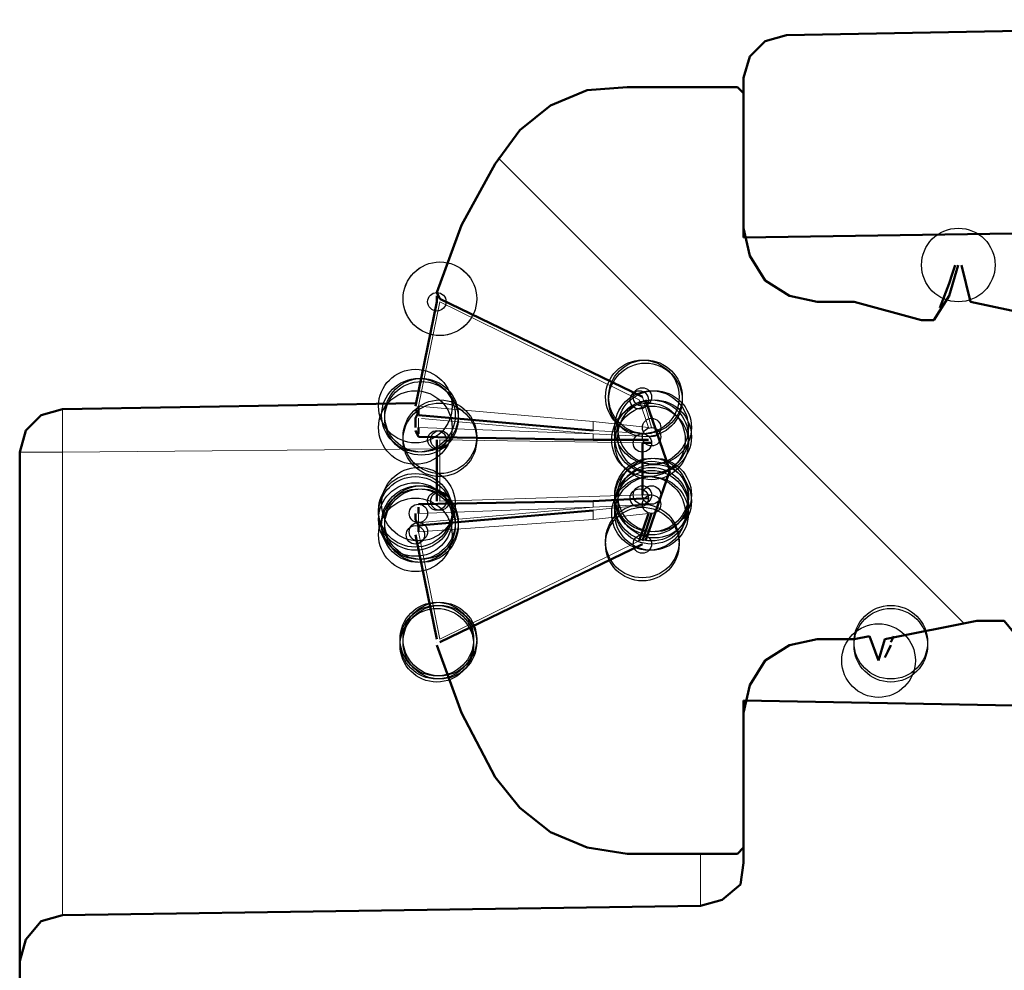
# Model space of a CAD drawing. Header units: centimetres. Extents: x -94 to 21, y -30 to 196.
# Tile 83 of 143: x 2.192 to 2.872, y -3.497 to -2.841. Entities that reach past the tile are written whole.
import ezdxf

# ---------------------------------------------------------------- set-up
doc = ezdxf.new("R2010")
doc.units = ezdxf.units.CM
doc.header["$MEASUREMENT"] = 0
doc.layers.add('Ebene 1', color=7, linetype='Continuous')

msp = doc.modelspace()

# ---------------------------------------------------------------- linework, layer by layer
at = {"layer": 'Ebene 1'}
for centre in [(2.84004, -3.01017), (2.48232, -3.03345), (2.48233, -3.03346), (2.62203, -3.10119), (2.62414, -3.1033), (2.62415, -3.10119), (2.46539, -3.10754), (2.46539, -3.10754), (2.46539, -3.10754), (2.46751, -3.11389), (2.46962, -3.11389), (2.46962, -3.11389), (2.46962, -3.116), (2.46539, -3.12235), (2.62837, -3.12235), (2.62837, -3.12236), (2.63049, -3.12236), (2.48233, -3.12871), (2.62837, -3.1287), (2.63049, -3.1287), (2.63049, -3.12871), (2.63049, -3.12871), (2.48232, -3.13082), (2.62626, -3.13082), (2.62837, -3.13294), (2.62837, -3.16892), (2.62837, -3.17104), (2.62837, -3.17104), (2.63049, -3.16892), (2.46751, -3.17527), (2.46751, -3.17527), (2.46751, -3.17527), (2.62837, -3.17527), (2.62837, -3.17739), (2.63049, -3.17316), (2.63049, -3.17316), (2.46539, -3.1795), (2.46539, -3.18162), (2.62626, -3.18162), (2.62837, -3.18162), (2.46539, -3.18585), (2.46751, -3.18797), (2.46751, -3.18797), (2.46751, -3.19009), (2.46751, -3.19009), (2.46962, -3.18797), (2.46962, -3.19009), (2.46539, -3.19644), (2.62202, -3.20067), (2.62202, -3.20067), (2.62202, -3.20279), (2.48021, -3.2684), (2.48021, -3.27052), (2.48021, -3.27264), (2.48232, -3.2684), (2.48232, -3.27052), (2.48232, -3.27052), (2.79347, -3.27052), (2.79347, -3.27264), (2.78501, -3.28322)]:
    msp.add_ellipse(centre, major_axis=(0, 0.0254), ratio=1, dxfattribs=at)
at = {"layer": 'Ebene 1', "color": 252}
for centre in [(2.48021, -3.03557), (2.48021, -3.03557), (2.61991, -3.1033), (2.62202, -3.10119), (2.62202, -3.10119), (2.62837, -3.12235), (2.48021, -3.13082), (2.48232, -3.13082), (2.62837, -3.12871), (2.62202, -3.13294), (2.62202, -3.13294), (2.61991, -3.17104), (2.62202, -3.16892), (2.62202, -3.16892), (2.62837, -3.16892), (2.48021, -3.17315), (2.48232, -3.17315), (2.62837, -3.17527), (2.46751, -3.18162), (2.46539, -3.19644), (2.46751, -3.19432), (2.62202, -3.20279)]:
    msp.add_ellipse(centre, major_axis=(0, 0.00635), ratio=1, dxfattribs=at)
at = {"layer": 'Ebene 1', "lineweight": 50}
for points in [[(3.29301, -2.84084), (3.29301, -2.84084), (2.72151, -2.85142), (2.72151, -2.85142)], [(2.70669, -2.85565), (2.70669, -2.85565), (2.72151, -2.85142), (2.72151, -2.85142)], [(2.69611, -2.86624), (2.69611, -2.86624), (2.70669, -2.85565), (2.70669, -2.85565)], [(2.69187, -2.88105), (2.69187, -2.88105), (2.69611, -2.86624), (2.69611, -2.86624)], [(2.58393, -2.88952), (2.58393, -2.88952), (2.61145, -2.8874), (2.61145, -2.8874)], [(2.61145, -2.8874), (2.61145, -2.8874), (2.68765, -2.8874), (2.68765, -2.8874)], [(2.68765, -2.8874), (2.68765, -2.8874), (2.69188, -2.89164), (2.69188, -2.89164)], [(2.69187, -2.99112), (2.69187, -2.99112), (2.69187, -2.88105), (2.69187, -2.88105)], [(2.55853, -2.9001), (2.55853, -2.9001), (2.58393, -2.88952), (2.58393, -2.88952)], [(2.69188, -2.98477), (2.69188, -2.98477), (2.69188, -2.89164), (2.69188, -2.89164)], [(2.53736, -2.91704), (2.53736, -2.91704), (2.55853, -2.9001), (2.55853, -2.9001)], [(2.52043, -2.94032), (2.52043, -2.94032), (2.53736, -2.91704), (2.53736, -2.91704)], [(2.49715, -2.98265), (2.49715, -2.98265), (2.52043, -2.94032), (2.52043, -2.94032)], [(2.48021, -3.02922), (2.48021, -3.02922), (2.49715, -2.98265), (2.49715, -2.98265)], [(3.26337, -2.98265), (3.26337, -2.98265), (2.69187, -2.99112), (2.69187, -2.99112)], [(2.69611, -3.00382), (2.69611, -3.00382), (2.69188, -2.98477), (2.69188, -2.98477)], [(2.7067, -3.02075), (2.7067, -3.02075), (2.69611, -3.00382), (2.69611, -3.00382)], [(2.83369, -3.03134), (2.83369, -3.03134), (2.84004, -3.01017), (2.84004, -3.01017)], [(2.84216, -3.01017), (2.84216, -3.01017), (2.84851, -3.03557), (2.84851, -3.03557)], [(2.72363, -3.03134), (2.72363, -3.03134), (2.7067, -3.02075), (2.7067, -3.02075)], [(2.83369, -3.02287), (2.83369, -3.02287), (2.82734, -3.0398), (2.82734, -3.0398)], [(2.48232, -3.03345), (2.48232, -3.03345), (2.48021, -3.02922), (2.48021, -3.02922)], [(2.46539, -3.10754), (2.46539, -3.10754), (2.48021, -3.03557), (2.48021, -3.03557)], [(2.48021, -3.03557), (2.48021, -3.03557), (2.48021, -3.03134), (2.48021, -3.03134)], [(2.62203, -3.10119), (2.62203, -3.10119), (2.48233, -3.03345), (2.48233, -3.03345)], [(2.74268, -3.03557), (2.74268, -3.03557), (2.72363, -3.03134), (2.72363, -3.03134)], [(2.74268, -3.03557), (2.74268, -3.03557), (2.76808, -3.03557), (2.76808, -3.03557)], [(2.76808, -3.03557), (2.76808, -3.03557), (2.81465, -3.04827), (2.81465, -3.04827)], [(2.82311, -3.04827), (2.82311, -3.04827), (2.8337, -3.03134), (2.8337, -3.03134)], [(2.84851, -3.03557), (2.84851, -3.03557), (2.90778, -3.04827), (2.90778, -3.04827)], [(2.81465, -3.04827), (2.81465, -3.04827), (2.82311, -3.04827), (2.82311, -3.04827)], [(2.62415, -3.1033), (2.62415, -3.1033), (2.64108, -3.15199), (2.64108, -3.15199)], [(2.20716, -3.11389), (2.20716, -3.11389), (2.22197, -3.10965), (2.22197, -3.10965)], [(2.22197, -3.10965), (2.22197, -3.10965), (2.46539, -3.10542), (2.46539, -3.10542)], [(2.46539, -3.10965), (2.46539, -3.10965), (2.46751, -3.11389), (2.46751, -3.11389)], [(2.46751, -3.11177), (2.46751, -3.11177), (2.46539, -3.116), (2.46539, -3.116)], [(2.46751, -3.10754), (2.46751, -3.10754), (2.46751, -3.11389), (2.46751, -3.11389)], [(2.19657, -3.12447), (2.19657, -3.12447), (2.20716, -3.11389), (2.20716, -3.11389)], [(2.46539, -3.12235), (2.46539, -3.12235), (2.46539, -3.116), (2.46539, -3.116)], [(2.58816, -3.12447), (2.58816, -3.12447), (2.46751, -3.11389), (2.46751, -3.11389)], [(2.19234, -3.13929), (2.19234, -3.13929), (2.19657, -3.12447), (2.19657, -3.12447)], [(2.46751, -3.1287), (2.46751, -3.1287), (2.46539, -3.12447), (2.46539, -3.12447)], [(2.58816, -3.13082), (2.58816, -3.13082), (2.46751, -3.1287), (2.46751, -3.1287)], [(2.48021, -3.17315), (2.48021, -3.17315), (2.48021, -3.13082), (2.48021, -3.13082)], [(2.62626, -3.13082), (2.62626, -3.13082), (2.58816, -3.13082), (2.58816, -3.13082)], [(2.62202, -3.13294), (2.62202, -3.13294), (2.62202, -3.16892), (2.62202, -3.16892)], [(2.62837, -3.13294), (2.62837, -3.13294), (2.62202, -3.13294), (2.62202, -3.13294)], [(2.19234, -3.49065), (2.19234, -3.49065), (2.19234, -3.13929), (2.19234, -3.13929)], [(2.64108, -3.15199), (2.64108, -3.15199), (2.62415, -3.20067), (2.62415, -3.20067)], [(2.58816, -3.17315), (2.58816, -3.17315), (2.62626, -3.17104), (2.62626, -3.17104)], [(2.46751, -3.17527), (2.46751, -3.17527), (2.58816, -3.17315), (2.58816, -3.17315)], [(2.46751, -3.17739), (2.46751, -3.17739), (2.46751, -3.18162), (2.46751, -3.18162)], [(2.46751, -3.19009), (2.46751, -3.19009), (2.58816, -3.17951), (2.58816, -3.17951)], [(2.46539, -3.18585), (2.46539, -3.18585), (2.46539, -3.18162), (2.46539, -3.18162)], [(2.46539, -3.18585), (2.46539, -3.18585), (2.46751, -3.19009), (2.46751, -3.19009)], [(2.61991, -3.20067), (2.61991, -3.20067), (2.62626, -3.18162), (2.62626, -3.18162)], [(2.62837, -3.18162), (2.62837, -3.18162), (2.62202, -3.20067), (2.62202, -3.20067)], [(2.46751, -3.19009), (2.46751, -3.19009), (2.46751, -3.19432), (2.46751, -3.19432)], [(2.48021, -3.2684), (2.48021, -3.2684), (2.46539, -3.19644), (2.46539, -3.19644)], [(2.48233, -3.27052), (2.48233, -3.27052), (2.62203, -3.20279), (2.62203, -3.20279)], [(2.85274, -3.2557), (2.85274, -3.2557), (2.78924, -3.2684), (2.78924, -3.2684)], [(2.87179, -3.2557), (2.87179, -3.2557), (2.85274, -3.2557), (2.85274, -3.2557)], [(2.89084, -3.27899), (2.89084, -3.27899), (2.87179, -3.2557), (2.87179, -3.2557)], [(2.77866, -3.26629), (2.77866, -3.26629), (2.76808, -3.2684), (2.76808, -3.2684)], [(2.78501, -3.28322), (2.78501, -3.28322), (2.77866, -3.26629), (2.77866, -3.26629)], [(2.79348, -3.27052), (2.79348, -3.27052), (2.7956, -3.26629), (2.7956, -3.26629)], [(2.49715, -3.3192), (2.49715, -3.3192), (2.48021, -3.27264), (2.48021, -3.27264)], [(2.70669, -3.28322), (2.70669, -3.28322), (2.72363, -3.27264), (2.72363, -3.27264)], [(2.72363, -3.27264), (2.72363, -3.27264), (2.74268, -3.2684), (2.74268, -3.2684)], [(2.76808, -3.2684), (2.76808, -3.2684), (2.74268, -3.2684), (2.74268, -3.2684)], [(2.78924, -3.2684), (2.78924, -3.2684), (2.78501, -3.28322), (2.78501, -3.28322)], [(2.69611, -3.30015), (2.69611, -3.30015), (2.70669, -3.28322), (2.70669, -3.28322)], [(2.69188, -3.3192), (2.69188, -3.3192), (2.69611, -3.30015), (2.69611, -3.30015)], [(2.69187, -3.42292), (2.69187, -3.42292), (2.69187, -3.31074), (2.69187, -3.31074)], [(2.69187, -3.31074), (2.69187, -3.31074), (3.26337, -3.32132), (3.26337, -3.32132)], [(2.52043, -3.36365), (2.52043, -3.36365), (2.49715, -3.3192), (2.49715, -3.3192)], [(2.69188, -3.41234), (2.69188, -3.41234), (2.69188, -3.3192), (2.69188, -3.3192)], [(2.53736, -3.38482), (2.53736, -3.38482), (2.52043, -3.36365), (2.52043, -3.36365)], [(2.55853, -3.40175), (2.55853, -3.40175), (2.53736, -3.38482), (2.53736, -3.38482)], [(2.58393, -3.41234), (2.58393, -3.41234), (2.55853, -3.40175), (2.55853, -3.40175)], [(2.61144, -3.41657), (2.61144, -3.41657), (2.58393, -3.41234), (2.58393, -3.41234)], [(2.68764, -3.41657), (2.68764, -3.41657), (2.61144, -3.41657), (2.61144, -3.41657)], [(2.69188, -3.41234), (2.69188, -3.41234), (2.68764, -3.41657), (2.68764, -3.41657)], [(2.69187, -3.42292), (2.69187, -3.42292), (2.68976, -3.43774), (2.68976, -3.43774)], [(2.68976, -3.43774), (2.68976, -3.43774), (2.67706, -3.44832), (2.67706, -3.44832)], [(2.67706, -3.44832), (2.67706, -3.44832), (2.66224, -3.45255), (2.66224, -3.45255)], [(2.22197, -3.45891), (2.22197, -3.45891), (2.66224, -3.45256), (2.66224, -3.45256)], [(2.19657, -3.47584), (2.19657, -3.47584), (2.20716, -3.46314), (2.20716, -3.46314)], [(2.20716, -3.46314), (2.20716, -3.46314), (2.22197, -3.45891), (2.22197, -3.45891)], [(2.19234, -3.49066), (2.19234, -3.49066), (2.19657, -3.47584), (2.19657, -3.47584)], [(2.19234, -3.54146), (2.19234, -3.54146), (2.19234, -3.49066), (2.19234, -3.49066)]]:
    msp.add_open_spline(points, degree=3, dxfattribs=at)
at = {"layer": 'Ebene 1', "lineweight": 35}
msp.add_open_spline([(2.84428, -3.25782), (2.84428, -3.25782), (2.52254, -2.93609), (2.52254, -2.93609)], degree=3, dxfattribs=at)
at = {"layer": 'Ebene 1', "lineweight": 50}
for points, knots in [([(2.83792, -3.01017), (2.83792, -3.01017), (2.8358, -3.01652), (2.8358, -3.01652), (2.8358, -3.01652), (2.83369, -3.02287), (2.83369, -3.02287)], [0, 0, 0, 0, 0.5, 0.5, 0.5, 1, 1, 1, 1]), ([(2.84004, -3.01017), (2.84004, -3.01017), (2.84004, -3.01017), (2.84004, -3.01017), (2.84004, -3.01017), (2.84004, -3.01017), (2.84004, -3.01017)], [0, 0, 0, 0, 0.5, 0.5, 0.5, 1, 1, 1, 1]), ([(2.48021, -3.03134), (2.48021, -3.03134), (2.48021, -3.03134), (2.48021, -3.03134), (2.48021, -3.03134), (2.48021, -3.03134), (2.48021, -3.03134), (2.48021, -3.03134), (2.48021, -3.03134), (2.48021, -3.03134), (2.48021, -3.03134), (2.48021, -3.03134), (2.48021, -3.03134)], [0, 0, 0, 0, 0.25, 0.25, 0.25, 0.5, 0.5, 0.5, 0.75, 0.75, 0.75, 1, 1, 1, 1]), ([(2.48021, -3.03346), (2.48021, -3.03346), (2.48021, -3.03346), (2.48021, -3.03346), (2.48021, -3.03346), (2.48021, -3.03346), (2.48021, -3.03346), (2.48021, -3.03346), (2.48021, -3.03346), (2.48021, -3.03346), (2.48021, -3.03346), (2.48021, -3.03346), (2.48021, -3.03346)], [0, 0, 0, 0, 0.25, 0.25, 0.25, 0.5, 0.5, 0.5, 0.75, 0.75, 0.75, 1, 1, 1, 1]), ([(2.48232, -3.03345), (2.48232, -3.03345), (2.48232, -3.03345), (2.48232, -3.03345), (2.48232, -3.03345), (2.48232, -3.03345), (2.48232, -3.03345), (2.48232, -3.03345), (2.48232, -3.03345), (2.48232, -3.03345)], [0, 0, 0, 0, 0.333333, 0.333333, 0.333333, 0.666667, 0.666667, 0.666667, 1, 1, 1, 1]), ([(2.46539, -3.10754), (2.46539, -3.10754), (2.46539, -3.10754), (2.46539, -3.10754), (2.46539, -3.10754), (2.46539, -3.10754), (2.46539, -3.10754)], [0, 0, 0, 0, 0.5, 0.5, 0.5, 1, 1, 1, 1]), ([(2.46539, -3.10966), (2.46539, -3.10966), (2.46539, -3.10966), (2.46539, -3.10966), (2.46539, -3.10966), (2.46539, -3.10966), (2.46539, -3.10966), (2.46539, -3.10966), (2.46539, -3.10966), (2.46539, -3.10966), (2.46539, -3.10966), (2.46539, -3.10966), (2.46539, -3.10966), (2.46539, -3.10966), (2.46539, -3.10966), (2.46539, -3.10966), (2.46539, -3.10966), (2.46539, -3.10966), (2.46539, -3.10966), (2.46539, -3.10966), (2.46539, -3.10966), (2.46539, -3.10966), (2.46539, -3.10966), (2.46539, -3.10966), (2.46539, -3.10966)], [0, 0, 0, 0, 0.125, 0.125, 0.125, 0.25, 0.25, 0.25, 0.375, 0.375, 0.375, 0.5, 0.5, 0.5, 0.625, 0.625, 0.625, 0.75, 0.75, 0.75, 0.875, 0.875, 0.875, 1, 1, 1, 1]), ([(2.46539, -3.10966), (2.46539, -3.10966), (2.46539, -3.10966), (2.46539, -3.10966), (2.46539, -3.10966), (2.46539, -3.10966), (2.46539, -3.10966), (2.46539, -3.10966), (2.46539, -3.10966), (2.46539, -3.10966)], [0, 0, 0, 0, 0.333333, 0.333333, 0.333333, 0.666667, 0.666667, 0.666667, 1, 1, 1, 1]), ([(2.46539, -3.11177), (2.46539, -3.11177), (2.46539, -3.11177), (2.46539, -3.11177), (2.46539, -3.11177), (2.46539, -3.11177), (2.46539, -3.11177), (2.46539, -3.11177), (2.46539, -3.11177), (2.46539, -3.11177), (2.46539, -3.11177), (2.46539, -3.11177), (2.46539, -3.11177)], [0, 0, 0, 0, 0.25, 0.25, 0.25, 0.5, 0.5, 0.5, 0.75, 0.75, 0.75, 1, 1, 1, 1]), ([(2.46751, -3.11177), (2.46751, -3.11177), (2.46751, -3.11177), (2.46751, -3.11177), (2.46751, -3.11177), (2.46751, -3.11177), (2.46751, -3.11177), (2.46751, -3.11177), (2.46751, -3.11177), (2.46751, -3.11177)], [0, 0, 0, 0, 0.333333, 0.333333, 0.333333, 0.666667, 0.666667, 0.666667, 1, 1, 1, 1]), ([(2.46539, -3.116), (2.46539, -3.116), (2.46539, -3.116), (2.46539, -3.116), (2.46539, -3.116), (2.46539, -3.116), (2.46539, -3.116)], [0, 0, 0, 0, 0.5, 0.5, 0.5, 1, 1, 1, 1]), ([(2.46539, -3.11812), (2.46539, -3.11812), (2.46539, -3.11812), (2.46539, -3.11812), (2.46539, -3.11812), (2.46539, -3.11812), (2.46539, -3.11812), (2.46539, -3.11812), (2.46539, -3.11812), (2.46539, -3.11812), (2.46539, -3.11812), (2.46539, -3.11812), (2.46539, -3.11812), (2.46539, -3.11812), (2.46539, -3.11812), (2.46539, -3.11812)], [0, 0, 0, 0, 0.2, 0.2, 0.2, 0.4, 0.4, 0.4, 0.6, 0.6, 0.6, 0.8, 0.8, 0.8, 1, 1, 1, 1]), ([(2.46751, -3.116), (2.46751, -3.116), (2.46751, -3.116), (2.46751, -3.116), (2.46751, -3.116), (2.46751, -3.116), (2.46751, -3.116)], [0, 0, 0, 0, 0.5, 0.5, 0.5, 1, 1, 1, 1]), ([(2.46751, -3.11812), (2.46751, -3.11812), (2.46751, -3.11812), (2.46751, -3.11812), (2.46751, -3.11812), (2.46751, -3.11812), (2.46751, -3.11812), (2.46751, -3.11812), (2.46751, -3.11812), (2.46751, -3.11812), (2.46751, -3.11812), (2.46751, -3.11812), (2.46751, -3.11812), (2.46751, -3.11812), (2.46751, -3.11812), (2.46751, -3.11812), (2.46751, -3.11812), (2.46751, -3.11812), (2.46751, -3.11812), (2.46751, -3.11812), (2.46751, -3.11812), (2.46751, -3.11812)], [0, 0, 0, 0, 0.142857, 0.142857, 0.142857, 0.285714, 0.285714, 0.285714, 0.428571, 0.428571, 0.428571, 0.571429, 0.571429, 0.571429, 0.714286, 0.714286, 0.714286, 0.857143, 0.857143, 0.857143, 1, 1, 1, 1]), ([(2.46539, -3.12235), (2.46539, -3.12235), (2.46539, -3.12235), (2.46539, -3.12235), (2.46539, -3.12235), (2.46539, -3.12235), (2.46539, -3.12235)], [0, 0, 0, 0, 0.5, 0.5, 0.5, 1, 1, 1, 1]), ([(2.46539, -3.12447), (2.46539, -3.12447), (2.46539, -3.12447), (2.46539, -3.12447), (2.46539, -3.12447), (2.46539, -3.12447), (2.46539, -3.12447), (2.46539, -3.12447), (2.46539, -3.12447), (2.46539, -3.12447), (2.46539, -3.12447), (2.46539, -3.12447), (2.46539, -3.12447), (2.46539, -3.12447), (2.46539, -3.12447), (2.46539, -3.12447), (2.46539, -3.12447), (2.46539, -3.12447), (2.46539, -3.12447), (2.46539, -3.12447), (2.46539, -3.12447), (2.46539, -3.12447), (2.46539, -3.12447), (2.46539, -3.12447), (2.46539, -3.12447)], [0, 0, 0, 0, 0.125, 0.125, 0.125, 0.25, 0.25, 0.25, 0.375, 0.375, 0.375, 0.5, 0.5, 0.5, 0.625, 0.625, 0.625, 0.75, 0.75, 0.75, 0.875, 0.875, 0.875, 1, 1, 1, 1]), ([(2.4654, -3.12236), (2.4654, -3.12236), (2.4654, -3.12236), (2.4654, -3.12236), (2.4654, -3.12236), (2.4654, -3.12236), (2.4654, -3.12236)], [0, 0, 0, 0, 0.5, 0.5, 0.5, 1, 1, 1, 1]), ([(2.4654, -3.12447), (2.4654, -3.12447), (2.4654, -3.12447), (2.4654, -3.12447), (2.4654, -3.12447), (2.4654, -3.12447), (2.4654, -3.12447), (2.4654, -3.12447), (2.4654, -3.12447), (2.4654, -3.12447)], [0, 0, 0, 0, 0.333333, 0.333333, 0.333333, 0.666667, 0.666667, 0.666667, 1, 1, 1, 1]), ([(2.46751, -3.12235), (2.46751, -3.12235), (2.46751, -3.12659), (2.46751, -3.12659), (2.46751, -3.12659), (2.46751, -3.12659), (2.46751, -3.12659)], [0, 0, 0, 0, 0.5, 0.5, 0.5, 1, 1, 1, 1]), ([(2.62837, -3.12447), (2.62837, -3.12447), (2.62837, -3.12447), (2.62837, -3.12447), (2.62837, -3.12447), (2.62837, -3.12447), (2.62837, -3.12447), (2.62837, -3.12447), (2.62837, -3.12447), (2.62837, -3.12447)], [0, 0, 0, 0, 0.333333, 0.333333, 0.333333, 0.666667, 0.666667, 0.666667, 1, 1, 1, 1]), ([(2.63049, -3.12447), (2.63049, -3.12447), (2.63049, -3.12447), (2.63049, -3.12447), (2.63049, -3.12447), (2.63049, -3.12447), (2.63049, -3.12447)], [0, 0, 0, 0, 0.5, 0.5, 0.5, 1, 1, 1, 1]), ([(2.4654, -3.12659), (2.4654, -3.12659), (2.4654, -3.12659), (2.4654, -3.12659), (2.4654, -3.12659), (2.4654, -3.12659), (2.4654, -3.12659), (2.4654, -3.12659), (2.4654, -3.12659), (2.4654, -3.12659)], [0, 0, 0, 0, 0.333333, 0.333333, 0.333333, 0.666667, 0.666667, 0.666667, 1, 1, 1, 1]), ([(2.46752, -3.12659), (2.46752, -3.12659), (2.46752, -3.12659), (2.46752, -3.12659), (2.46752, -3.12659), (2.46752, -3.12659), (2.46752, -3.12659), (2.46752, -3.12659), (2.46752, -3.12659), (2.46752, -3.12659), (2.46752, -3.12659), (2.46752, -3.12659), (2.46752, -3.12659)], [0, 0, 0, 0, 0.25, 0.25, 0.25, 0.5, 0.5, 0.5, 0.75, 0.75, 0.75, 1, 1, 1, 1]), ([(2.48021, -3.12871), (2.48021, -3.12871), (2.48021, -3.12871), (2.48021, -3.12871), (2.48021, -3.12871), (2.48021, -3.12871), (2.48021, -3.12871), (2.48021, -3.12871), (2.48021, -3.12871), (2.48021, -3.12871), (2.48021, -3.12871), (2.48021, -3.12871), (2.48021, -3.12871), (2.48021, -3.12871), (2.48021, -3.12871), (2.48021, -3.12871), (2.48021, -3.12871), (2.48021, -3.12871), (2.48021, -3.12871), (2.48021, -3.12871), (2.48021, -3.12871), (2.48021, -3.12871), (2.48021, -3.12871), (2.48021, -3.12871), (2.48021, -3.12871)], [0, 0, 0, 0, 0.125, 0.125, 0.125, 0.25, 0.25, 0.25, 0.375, 0.375, 0.375, 0.5, 0.5, 0.5, 0.625, 0.625, 0.625, 0.75, 0.75, 0.75, 0.875, 0.875, 0.875, 1, 1, 1, 1]), ([(2.48232, -3.1287), (2.48232, -3.1287), (2.48232, -3.1287), (2.48232, -3.1287), (2.48232, -3.1287), (2.48232, -3.1287), (2.48232, -3.1287), (2.48232, -3.1287), (2.48232, -3.1287), (2.48232, -3.1287), (2.48232, -3.1287), (2.48232, -3.1287), (2.48232, -3.1287), (2.48232, -3.1287), (2.48232, -3.1287), (2.48232, -3.1287)], [0, 0, 0, 0, 0.2, 0.2, 0.2, 0.4, 0.4, 0.4, 0.6, 0.6, 0.6, 0.8, 0.8, 0.8, 1, 1, 1, 1]), ([(2.62837, -3.12659), (2.62837, -3.12659), (2.62837, -3.12659), (2.62837, -3.12659), (2.62837, -3.12659), (2.62837, -3.12659), (2.62837, -3.12659), (2.62837, -3.12659), (2.62837, -3.12659), (2.62837, -3.12659), (2.62837, -3.12659), (2.62837, -3.12659), (2.62837, -3.12659)], [0, 0, 0, 0, 0.25, 0.25, 0.25, 0.5, 0.5, 0.5, 0.75, 0.75, 0.75, 1, 1, 1, 1]), ([(2.62837, -3.13082), (2.62837, -3.13082), (2.62837, -3.13082), (2.62837, -3.13082), (2.62837, -3.13082), (2.62837, -3.13082), (2.62837, -3.13082), (2.62837, -3.13082), (2.62837, -3.13082), (2.62837, -3.13082), (2.62837, -3.13082), (2.62837, -3.13082), (2.62837, -3.13082), (2.62837, -3.13082), (2.62837, -3.13082), (2.62837, -3.13082), (2.62837, -3.13082), (2.62837, -3.13082), (2.62837, -3.13082)], [0, 0, 0, 0, 0.166667, 0.166667, 0.166667, 0.333333, 0.333333, 0.333333, 0.5, 0.5, 0.5, 0.666667, 0.666667, 0.666667, 0.833333, 0.833333, 0.833333, 1, 1, 1, 1]), ([(2.63049, -3.12659), (2.63049, -3.12659), (2.63049, -3.12659), (2.63049, -3.12659), (2.63049, -3.12659), (2.63049, -3.12659), (2.63049, -3.12659)], [0, 0, 0, 0, 0.5, 0.5, 0.5, 1, 1, 1, 1]), ([(2.63049, -3.13082), (2.63049, -3.13082), (2.63049, -3.13082), (2.63049, -3.13082), (2.63049, -3.13082), (2.63049, -3.13082), (2.63049, -3.13082), (2.63049, -3.13082), (2.63049, -3.13082), (2.63049, -3.13082)], [0, 0, 0, 0, 0.333333, 0.333333, 0.333333, 0.666667, 0.666667, 0.666667, 1, 1, 1, 1]), ([(2.63049, -3.13294), (2.63049, -3.13294), (2.63049, -3.13294), (2.63049, -3.13294), (2.63049, -3.13294), (2.63049, -3.13294), (2.63049, -3.13294), (2.63049, -3.13294), (2.63049, -3.13294), (2.63049, -3.13294), (2.63049, -3.13294), (2.63049, -3.13294), (2.63049, -3.13294)], [0, 0, 0, 0, 0.25, 0.25, 0.25, 0.5, 0.5, 0.5, 0.75, 0.75, 0.75, 1, 1, 1, 1]), ([(2.63049, -3.17104), (2.63049, -3.17104), (2.63049, -3.17104), (2.63049, -3.17104), (2.63049, -3.17104), (2.63049, -3.17104), (2.63049, -3.17104), (2.63049, -3.17104), (2.63049, -3.17104), (2.63049, -3.17104), (2.63049, -3.17104), (2.63049, -3.17104), (2.63049, -3.17104)], [0, 0, 0, 0, 0.25, 0.25, 0.25, 0.5, 0.5, 0.5, 0.75, 0.75, 0.75, 1, 1, 1, 1]), ([(2.46539, -3.17739), (2.46539, -3.17739), (2.46539, -3.17739), (2.46539, -3.17739), (2.46539, -3.17739), (2.46539, -3.17739), (2.46539, -3.17739), (2.46539, -3.17739), (2.46539, -3.17739), (2.46539, -3.17739)], [0, 0, 0, 0, 0.333333, 0.333333, 0.333333, 0.666667, 0.666667, 0.666667, 1, 1, 1, 1]), ([(2.46539, -3.17739), (2.46539, -3.17739), (2.46539, -3.17739), (2.46539, -3.17739), (2.46539, -3.17739), (2.46539, -3.17739), (2.46539, -3.17739), (2.46539, -3.17739), (2.46539, -3.17739), (2.46539, -3.17739), (2.46539, -3.17739), (2.46539, -3.17739), (2.46539, -3.17739)], [0, 0, 0, 0, 0.25, 0.25, 0.25, 0.5, 0.5, 0.5, 0.75, 0.75, 0.75, 1, 1, 1, 1]), ([(2.46539, -3.1795), (2.46539, -3.1795), (2.46539, -3.1795), (2.46539, -3.1795), (2.46539, -3.1795), (2.46539, -3.1795), (2.46539, -3.1795), (2.46539, -3.1795), (2.46539, -3.1795), (2.46539, -3.1795), (2.46539, -3.1795), (2.46539, -3.1795), (2.46539, -3.1795), (2.46539, -3.1795), (2.46539, -3.1795), (2.46539, -3.1795), (2.46539, -3.1795), (2.46539, -3.1795), (2.46539, -3.1795)], [0, 0, 0, 0, 0.166667, 0.166667, 0.166667, 0.333333, 0.333333, 0.333333, 0.5, 0.5, 0.5, 0.666667, 0.666667, 0.666667, 0.833333, 0.833333, 0.833333, 1, 1, 1, 1]), ([(2.46539, -3.1795), (2.46539, -3.1795), (2.46539, -3.1795), (2.46539, -3.1795), (2.46539, -3.1795), (2.46539, -3.1795), (2.46539, -3.1795), (2.46539, -3.1795), (2.46539, -3.1795), (2.46539, -3.1795)], [0, 0, 0, 0, 0.333333, 0.333333, 0.333333, 0.666667, 0.666667, 0.666667, 1, 1, 1, 1]), ([(2.48021, -3.17316), (2.48021, -3.17316), (2.48021, -3.17316), (2.48021, -3.17316), (2.48021, -3.17316), (2.48021, -3.17316), (2.48021, -3.17316), (2.48021, -3.17316), (2.48021, -3.17316), (2.48021, -3.17316)], [0, 0, 0, 0, 0.333333, 0.333333, 0.333333, 0.666667, 0.666667, 0.666667, 1, 1, 1, 1]), ([(2.48021, -3.17527), (2.48021, -3.17527), (2.48021, -3.17527), (2.48021, -3.17527), (2.48021, -3.17527), (2.48021, -3.17527), (2.48021, -3.17527), (2.48021, -3.17527), (2.48021, -3.17527), (2.48021, -3.17527), (2.48021, -3.17527), (2.48021, -3.17527), (2.48021, -3.17527), (2.48021, -3.17527), (2.48021, -3.17527), (2.48021, -3.17527)], [0, 0, 0, 0, 0.2, 0.2, 0.2, 0.4, 0.4, 0.4, 0.6, 0.6, 0.6, 0.8, 0.8, 0.8, 1, 1, 1, 1]), ([(2.48232, -3.17315), (2.48232, -3.17315), (2.48232, -3.17315), (2.48232, -3.17315), (2.48232, -3.17315), (2.48232, -3.17315), (2.48232, -3.17315)], [0, 0, 0, 0, 0.5, 0.5, 0.5, 1, 1, 1, 1]), ([(2.48232, -3.17527), (2.48232, -3.17527), (2.48232, -3.17527), (2.48232, -3.17527), (2.48232, -3.17527), (2.48232, -3.17527), (2.48232, -3.17527)], [0, 0, 0, 0, 0.5, 0.5, 0.5, 1, 1, 1, 1]), ([(2.62837, -3.17315), (2.62837, -3.17315), (2.62837, -3.17315), (2.62837, -3.17315), (2.62837, -3.17315), (2.62837, -3.17315), (2.62837, -3.17315), (2.62837, -3.17315), (2.62837, -3.17315), (2.62837, -3.17315), (2.62837, -3.17315), (2.62837, -3.17315), (2.62837, -3.17315), (2.62837, -3.17315), (2.62837, -3.17315), (2.62837, -3.17315)], [0, 0, 0, 0, 0.2, 0.2, 0.2, 0.4, 0.4, 0.4, 0.6, 0.6, 0.6, 0.8, 0.8, 0.8, 1, 1, 1, 1]), ([(2.62837, -3.17739), (2.62837, -3.17739), (2.62837, -3.17739), (2.62837, -3.17739), (2.62837, -3.17739), (2.62837, -3.17739), (2.62837, -3.17739), (2.62837, -3.17739), (2.62837, -3.17739), (2.62837, -3.17739)], [0, 0, 0, 0, 0.333333, 0.333333, 0.333333, 0.666667, 0.666667, 0.666667, 1, 1, 1, 1]), ([(2.62837, -3.1795), (2.62837, -3.1795), (2.62837, -3.1795), (2.62837, -3.1795), (2.62837, -3.1795), (2.62837, -3.1795), (2.62837, -3.1795), (2.62837, -3.1795), (2.62837, -3.1795), (2.62837, -3.1795)], [0, 0, 0, 0, 0.333333, 0.333333, 0.333333, 0.666667, 0.666667, 0.666667, 1, 1, 1, 1]), ([(2.63049, -3.17527), (2.63049, -3.17527), (2.63049, -3.17527), (2.63049, -3.17527), (2.63049, -3.17527), (2.63049, -3.17527), (2.63049, -3.17527), (2.63049, -3.17527), (2.63049, -3.17527), (2.63049, -3.17527)], [0, 0, 0, 0, 0.333333, 0.333333, 0.333333, 0.666667, 0.666667, 0.666667, 1, 1, 1, 1]), ([(2.63049, -3.17739), (2.63049, -3.17739), (2.63049, -3.17739), (2.63049, -3.17739), (2.63049, -3.17739), (2.63049, -3.17739), (2.63049, -3.17739), (2.63049, -3.17739), (2.63049, -3.17739), (2.63049, -3.17739)], [0, 0, 0, 0, 0.333333, 0.333333, 0.333333, 0.666667, 0.666667, 0.666667, 1, 1, 1, 1]), ([(2.63049, -3.17951), (2.63049, -3.17951), (2.63049, -3.17951), (2.63049, -3.17951), (2.63049, -3.17951), (2.63049, -3.17951), (2.63049, -3.17951)], [0, 0, 0, 0, 0.5, 0.5, 0.5, 1, 1, 1, 1]), ([(2.46539, -3.18585), (2.46539, -3.18585), (2.46539, -3.18585), (2.46539, -3.18585), (2.46539, -3.18585), (2.46539, -3.18585), (2.46539, -3.18585), (2.46539, -3.18585), (2.46539, -3.18585), (2.46539, -3.18585), (2.46539, -3.18585), (2.46539, -3.18585), (2.46539, -3.18585), (2.46539, -3.18585), (2.46539, -3.18585), (2.46539, -3.18585), (2.46539, -3.18585), (2.46539, -3.18585), (2.46539, -3.18585)], [0, 0, 0, 0, 0.166667, 0.166667, 0.166667, 0.333333, 0.333333, 0.333333, 0.5, 0.5, 0.5, 0.666667, 0.666667, 0.666667, 0.833333, 0.833333, 0.833333, 1, 1, 1, 1]), ([(2.46751, -3.18585), (2.46751, -3.18585), (2.46751, -3.18585), (2.46751, -3.18585), (2.46751, -3.18585), (2.46751, -3.18585), (2.46751, -3.18585), (2.46751, -3.18585), (2.46751, -3.18585), (2.46751, -3.18585), (2.46751, -3.18585), (2.46751, -3.18585), (2.46751, -3.18585), (2.46751, -3.18585), (2.46751, -3.18585), (2.46751, -3.18585), (2.46751, -3.18585), (2.46751, -3.18585), (2.46751, -3.18585), (2.46751, -3.18585), (2.46751, -3.18585), (2.46751, -3.18585), (2.46751, -3.18585), (2.46751, -3.18585), (2.46751, -3.18585)], [0, 0, 0, 0, 0.125, 0.125, 0.125, 0.25, 0.25, 0.25, 0.375, 0.375, 0.375, 0.5, 0.5, 0.5, 0.625, 0.625, 0.625, 0.75, 0.75, 0.75, 0.875, 0.875, 0.875, 1, 1, 1, 1]), ([(2.46539, -3.1922), (2.46539, -3.1922), (2.46539, -3.1922), (2.46539, -3.1922), (2.46539, -3.1922), (2.46539, -3.1922), (2.46539, -3.1922), (2.46539, -3.1922), (2.46539, -3.1922), (2.46539, -3.1922)], [0, 0, 0, 0, 0.333333, 0.333333, 0.333333, 0.666667, 0.666667, 0.666667, 1, 1, 1, 1]), ([(2.46539, -3.1922), (2.46539, -3.1922), (2.46539, -3.1922), (2.46539, -3.1922), (2.46539, -3.1922), (2.46539, -3.1922), (2.46539, -3.1922), (2.46539, -3.1922), (2.46539, -3.1922), (2.46539, -3.1922), (2.46539, -3.1922), (2.46539, -3.1922), (2.46539, -3.1922)], [0, 0, 0, 0, 0.25, 0.25, 0.25, 0.5, 0.5, 0.5, 0.75, 0.75, 0.75, 1, 1, 1, 1]), ([(2.46539, -3.19432), (2.46539, -3.19432), (2.46539, -3.19432), (2.46539, -3.19432), (2.46539, -3.19432), (2.46539, -3.19432), (2.46539, -3.19432), (2.46539, -3.19432), (2.46539, -3.19432), (2.46539, -3.19432), (2.46539, -3.19432), (2.46539, -3.19432), (2.46539, -3.19432), (2.46539, -3.19432), (2.46539, -3.19432), (2.46539, -3.19432), (2.46539, -3.19432), (2.46539, -3.19432), (2.46539, -3.19432)], [0, 0, 0, 0, 0.166667, 0.166667, 0.166667, 0.333333, 0.333333, 0.333333, 0.5, 0.5, 0.5, 0.666667, 0.666667, 0.666667, 0.833333, 0.833333, 0.833333, 1, 1, 1, 1]), ([(2.46539, -3.19432), (2.46539, -3.19432), (2.46539, -3.19432), (2.46539, -3.19432), (2.46539, -3.19432), (2.46539, -3.19432), (2.46539, -3.19432), (2.46539, -3.19432), (2.46539, -3.19432), (2.46539, -3.19432), (2.46539, -3.19432), (2.46539, -3.19432), (2.46539, -3.19432)], [0, 0, 0, 0, 0.25, 0.25, 0.25, 0.5, 0.5, 0.5, 0.75, 0.75, 0.75, 1, 1, 1, 1]), ([(2.62415, -3.20067), (2.62415, -3.20067), (2.62415, -3.20067), (2.62415, -3.20067), (2.62415, -3.20067), (2.62415, -3.20067), (2.62415, -3.20067)], [0, 0, 0, 0, 0.5, 0.5, 0.5, 1, 1, 1, 1]), ([(2.48021, -3.2684), (2.48021, -3.2684), (2.48021, -3.2684), (2.48021, -3.2684), (2.48021, -3.2684), (2.48021, -3.2684), (2.48021, -3.2684)], [0, 0, 0, 0, 0.5, 0.5, 0.5, 1, 1, 1, 1]), ([(2.48021, -3.27052), (2.48021, -3.27052), (2.48021, -3.27052), (2.48021, -3.27052), (2.48021, -3.27052), (2.48021, -3.27052), (2.48021, -3.27052), (2.48021, -3.27052), (2.48021, -3.27052), (2.48021, -3.27052), (2.48021, -3.27052), (2.48021, -3.27052), (2.48021, -3.27052), (2.48021, -3.27052), (2.48021, -3.27052), (2.48021, -3.27052), (2.48021, -3.27052), (2.48021, -3.27052), (2.48021, -3.27052), (2.48021, -3.27052), (2.48021, -3.27052), (2.48021, -3.27052), (2.48021, -3.27052), (2.48021, -3.27052), (2.48021, -3.27052), (2.48021, -3.27052), (2.48021, -3.27052), (2.48021, -3.27052), (2.48021, -3.27052), (2.48021, -3.27052), (2.48021, -3.27052)], [0, 0, 0, 0, 0.1, 0.1, 0.1, 0.2, 0.2, 0.2, 0.3, 0.3, 0.3, 0.4, 0.4, 0.4, 0.5, 0.5, 0.5, 0.6, 0.6, 0.6, 0.7, 0.7, 0.7, 0.8, 0.8, 0.8, 0.9, 0.9, 0.9, 1, 1, 1, 1]), ([(2.48232, -3.2684), (2.48232, -3.2684), (2.48232, -3.2684), (2.48232, -3.2684), (2.48232, -3.2684), (2.48232, -3.2684), (2.48232, -3.2684)], [0, 0, 0, 0, 0.5, 0.5, 0.5, 1, 1, 1, 1]), ([(2.48232, -3.27052), (2.48232, -3.27052), (2.48232, -3.27052), (2.48232, -3.27052), (2.48232, -3.27052), (2.48232, -3.27052), (2.48232, -3.27052), (2.48232, -3.27052), (2.48232, -3.27052), (2.48232, -3.27052)], [0, 0, 0, 0, 0.333333, 0.333333, 0.333333, 0.666667, 0.666667, 0.666667, 1, 1, 1, 1]), ([(2.79347, -3.27264), (2.79347, -3.27264), (2.79136, -3.27687), (2.79136, -3.27687), (2.79136, -3.27687), (2.78924, -3.2811), (2.78924, -3.2811)], [0, 0, 0, 0, 0.5, 0.5, 0.5, 1, 1, 1, 1])]:
    msp.add_open_spline(points, degree=3, knots=knots, dxfattribs=at)
at = {"layer": 'Ebene 1', "color": 252, "lineweight": 13}
for points in [[(2.48232, -3.03557), (2.48232, -3.03557), (2.46751, -3.10754), (2.46751, -3.10754)], [(2.61991, -3.1033), (2.61991, -3.1033), (2.48232, -3.03557), (2.48232, -3.03557)], [(2.62626, -3.12235), (2.62626, -3.12235), (2.6199, -3.1033), (2.6199, -3.1033)], [(2.62202, -3.10119), (2.62202, -3.10119), (2.62837, -3.12235), (2.62837, -3.12235)], [(2.46751, -3.10754), (2.46751, -3.10754), (2.58816, -3.11812), (2.58816, -3.11812)], [(2.46751, -3.116), (2.46751, -3.116), (2.46751, -3.12235), (2.46751, -3.12235)], [(2.58816, -3.12659), (2.58816, -3.12659), (2.46962, -3.11601), (2.46962, -3.11601)], [(2.58816, -3.11812), (2.58816, -3.11812), (2.58816, -3.12447), (2.58816, -3.12447)], [(2.58816, -3.11812), (2.58816, -3.11812), (2.62626, -3.12235), (2.62626, -3.12235)], [(2.46751, -3.12235), (2.46751, -3.12235), (2.58816, -3.12659), (2.58816, -3.12659)], [(2.62837, -3.12659), (2.62837, -3.12659), (2.58816, -3.12447), (2.58816, -3.12447)], [(2.48232, -3.13082), (2.48232, -3.13082), (2.48232, -3.17315), (2.48232, -3.17315)], [(2.62202, -3.13294), (2.62202, -3.13294), (2.48232, -3.13082), (2.48232, -3.13082)], [(2.58816, -3.12659), (2.58816, -3.12659), (2.58816, -3.13082), (2.58816, -3.13082)], [(2.58816, -3.12659), (2.58816, -3.12659), (2.62837, -3.12871), (2.62837, -3.12871)], [(2.48021, -3.13717), (2.48021, -3.13717), (2.22197, -3.13929), (2.22197, -3.13929)], [(2.62202, -3.16892), (2.62202, -3.16892), (2.62202, -3.13294), (2.62202, -3.13294)], [(2.22197, -3.13929), (2.22197, -3.13929), (2.22197, -3.45891), (2.22197, -3.45891)], [(2.48232, -3.17315), (2.48232, -3.17315), (2.62202, -3.16892), (2.62202, -3.16892)], [(2.62202, -3.16892), (2.62202, -3.16892), (2.62837, -3.16892), (2.62837, -3.16892)], [(2.58816, -3.17739), (2.58816, -3.17739), (2.46751, -3.18162), (2.46751, -3.18162)], [(2.46962, -3.18797), (2.46962, -3.18797), (2.58816, -3.17739), (2.58816, -3.17739)], [(2.58816, -3.17315), (2.58816, -3.17315), (2.58816, -3.17739), (2.58816, -3.17739)], [(2.62837, -3.17527), (2.62837, -3.17527), (2.58816, -3.17739), (2.58816, -3.17739)], [(2.58816, -3.1795), (2.58816, -3.1795), (2.62837, -3.17527), (2.62837, -3.17527)], [(2.58816, -3.1795), (2.58816, -3.1795), (2.58816, -3.18585), (2.58816, -3.18585)], [(2.46751, -3.18162), (2.46751, -3.18162), (2.46751, -3.18797), (2.46751, -3.18797)], [(2.58816, -3.18585), (2.58816, -3.18585), (2.46751, -3.19432), (2.46751, -3.19432)], [(2.62626, -3.18162), (2.62626, -3.18162), (2.58816, -3.18585), (2.58816, -3.18585)], [(2.46751, -3.19432), (2.46751, -3.19432), (2.48232, -3.2684), (2.48232, -3.2684)], [(2.48232, -3.2684), (2.48232, -3.2684), (2.61991, -3.20067), (2.61991, -3.20067)], [(2.66224, -3.45255), (2.66224, -3.45255), (2.66224, -3.41657), (2.66224, -3.41657)]]:
    msp.add_open_spline(points, degree=3, dxfattribs=at)
for points, knots in [([(2.22197, -3.13929), (2.22197, -3.13929), (2.22197, -3.12447), (2.22197, -3.12447), (2.22197, -3.12447), (2.22197, -3.11389), (2.22197, -3.11389), (2.22197, -3.11389), (2.22197, -3.10965), (2.22197, -3.10965)], [0, 0, 0, 0, 0.333333, 0.333333, 0.333333, 0.666667, 0.666667, 0.666667, 1, 1, 1, 1]), ([(2.63049, -3.1287), (2.63049, -3.1287), (2.63049, -3.1287), (2.63049, -3.1287), (2.63049, -3.1287), (2.63049, -3.1287), (2.63049, -3.1287)], [0, 0, 0, 0, 0.5, 0.5, 0.5, 1, 1, 1, 1]), ([(2.22197, -3.13929), (2.22197, -3.13929), (2.20716, -3.13929), (2.20716, -3.13929), (2.20716, -3.13929), (2.19657, -3.13929), (2.19657, -3.13929), (2.19657, -3.13929), (2.19234, -3.13929), (2.19234, -3.13929)], [0, 0, 0, 0, 0.333333, 0.333333, 0.333333, 0.666667, 0.666667, 0.666667, 1, 1, 1, 1]), ([(2.63049, -3.17527), (2.63049, -3.17527), (2.63049, -3.17527), (2.63049, -3.17527), (2.63049, -3.17527), (2.63049, -3.17527), (2.63049, -3.17527)], [0, 0, 0, 0, 0.5, 0.5, 0.5, 1, 1, 1, 1])]:
    msp.add_open_spline(points, degree=3, knots=knots, dxfattribs=at)

doc.saveas('drawing.dxf')
